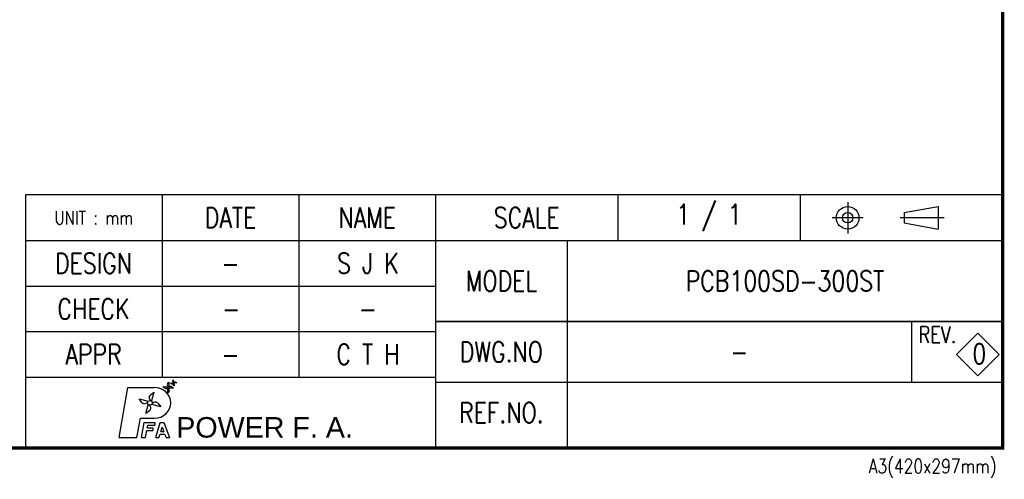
# Model space of a CAD drawing. Extents: x 8754 to 13695, y -84307 to -82568.
# Tile 32 of 34: x 12855 to 13695, y -84307 to -83914. Entities that reach past the tile are written whole.
import ezdxf

# ---------------------------------------------------------------- set-up
doc = ezdxf.new("R2010")
doc.units = 0
doc.header["$LTSCALE"] = 4
doc.header["$MEASUREMENT"] = 0
doc.layers.get('0').update_dxf_attribs({"linetype": 'CONTINUOUS'})
doc.layers.add('DIMENSION', color=4, linetype='CONTINUOUS')
doc.layers.add('DIMENSION @ 1', color=4, linetype='CONTINUOUS')
doc.styles.add('BASE-0', font='swissko.ttf')
doc.styles.add('GHS', font='romans.shx', dxfattribs={"width": 0.8, "bigfont": 'ghs.shx'})

msp = doc.modelspace()

# ---------------------------------------------------------------- linework, layer by layer
at = {"color": 20}
for p, q in [((12985.5171, -84222.7657), (12986.0056, -84221.8016)), ((12986.0056, -84221.8016), (12986.3809, -84223.9303)), ((12939.7765, -84271.0428), (12947.3199, -84228.2621)), ((12947.3199, -84228.2621), (12969.8361, -84228.2621)), ((12977.2331, -84227.8118), (12980.8357, -84227.8118)), ((12978.6742, -84228.8926), (12977.2331, -84227.8118)), ((12981.1059, -84225.1999), (12982.1867, -84223.7589)), ((12981.286, -84232.7653), (12981.286, -84229.1628)), ((12982.3668, -84231.3243), (12981.286, -84232.7653)), ((12982.1867, -84223.7589), (12982.1867, -84227.3615)), ((12986.2396, -84228.7124), (12982.637, -84228.7124)), ((12983.5008, -84224.7125), (12985.6296, -84224.3372)), ((12984.4649, -84225.201), (12983.5008, -84224.7125)), ((12984.7986, -84227.6317), (12986.2396, -84228.7124)), ((12986.4117, -84227.2172), (12986.0364, -84225.0885)), ((12986.9002, -84226.2531), (12986.4117, -84227.2172)), ((12988.9165, -84224.3063), (12986.7877, -84224.6817)), ((12987.9524, -84223.8178), (12988.9165, -84224.3063)), ((12956.9114, -84237.9288), (12964.451, -84239.949)), ((12959.3212, -84240.9988), (12956.9114, -84237.9288)), ((12966.4811, -84234.6343), (12969.5511, -84232.2245)), ((12969.5511, -84232.2245), (12967.5309, -84239.7641)), ((12962.6156, -84250.5685), (12964.6359, -84243.0289)), ((12965.6856, -84248.1587), (12962.6156, -84250.5685)), ((12975.2554, -84244.8643), (12967.7158, -84242.844)), ((12972.8456, -84241.7943), (12975.2554, -84244.8643)), ((12955.0189, -84271.0428), (12957.9303, -84254.5309)), ((12957.9303, -84254.5309), (12969.8361, -84254.5309)), ((12958.8873, -84271.0428), (12961.1371, -84258.2836)), ((12961.1371, -84258.2836), (12970.1436, -84258.2836)), ((12962.3111, -84271.0428), (12963.3698, -84265.0385)), ((12963.3698, -84265.0385), (12968.6425, -84265.0385)), ((12963.7668, -84262.7869), (12964.1638, -84260.5352)), ((12963.7668, -84262.7869), (12968.6425, -84262.7869)), ((12964.1638, -84260.5352), (12970.1436, -84260.5352)), ((12968.6425, -84262.7869), (12968.6425, -84265.0385)), ((12970.1436, -84258.2836), (12970.1436, -84260.5352)), ((12971.0012, -84271.0428), (12974.8827, -84258.2836)), ((12974.8827, -84258.2836), (12977.9683, -84258.2836)), ((12975.3615, -84265.789), (12976.5295, -84262.1539)), ((12976.5295, -84262.1539), (12977.8525, -84265.789)), ((12977.9683, -84258.2836), (12982.8096, -84271.0428)), ((12939.7765, -84271.0428), (12955.0189, -84271.0428)), ((12958.8873, -84271.0428), (12962.3111, -84271.0428)), ((12971.0012, -84271.0428), (12973.7115, -84271.0428)), ((12973.7115, -84271.0428), (12974.7428, -84268.0406)), ((12974.7428, -84268.0406), (12978.5922, -84268.0406)), ((12975.3615, -84265.789), (12977.8525, -84265.789)), ((12978.5922, -84268.0406), (12979.8251, -84271.0428)), ((12979.8251, -84271.0428), (12982.8096, -84271.0428))]:
    msp.add_line(p, q, dxfattribs=at)
at = {"const_width": 2.88}
msp.add_lwpolyline([(11274.459, -84279.9476), (11274.459, -82569.2276), (13693.659, -82569.2276), (13693.659, -84279.9476)], close=True, dxfattribs=at)
at = {"color": 20}
for centre, radius in [((12981.7364, -84228.2621), 0.9006), ((12986.2087, -84224.5094), 0.5404), ((12966.0834, -84241.3965), 1.9514)]:
    msp.add_circle(centre, radius, dxfattribs=at)
for centre, radius, start, end in [((12986.2401, -84223.1321), 0.8106, 153.1301024, 280), ((12979.4848, -84227.8118), 1.351, 233.1301024, 0), ((12982.1867, -84226.0105), 1.351, 143.1301024, 270), ((12981.286, -84230.5137), 1.351, 323.1301024, 90), ((12983.988, -84228.7124), 1.351, 53.1301024, 180), ((12984.8313, -84224.4779), 0.8106, 243.1301024, 10), ((12986.1772, -84225.8868), 0.8106, 333.1301024, 100), ((12987.586, -84224.5409), 0.8106, 63.1301024, 190), ((12961.6236, -84239.1914), 2.9271, 218.1301024, 345), ((12968.2885, -84236.9368), 2.9271, 128.1301024, 255), ((12963.8783, -84245.8563), 2.9271, 308.1301024, 75), ((12970.5431, -84243.6016), 2.9271, 38.1301024, 165)]:
    msp.add_arc(centre, radius, start, end, dxfattribs=at)
msp.add_ellipse((12969.8361, -84241.3965), major_axis=(13.9726, 0), ratio=0.94001228, start_param=4.71238898, end_param=7.85398163, dxfattribs=at)
at = {"layer": 'DIMENSION', "color": 3}
for p, q in [((12859.899, -84063.9476), (12859.899, -84279.9476)), ((13693.659, -84063.9476), (12859.899, -84063.9476)), ((12976.539, -84063.9476), (12976.539, -84219.4676)), ((13093.179, -84063.9476), (13093.179, -84219.4676)), ((13209.819, -84063.9476), (13209.819, -84279.9476)), ((13365.339, -84063.9476), (13365.339, -84102.8276)), ((13520.859, -84063.9476), (13520.859, -84102.8276)), ((12859.899, -84102.8276), (13693.659, -84102.8276)), ((13322.139, -84102.8276), (13322.139, -84279.9476)), ((12859.899, -84141.7076), (13209.819, -84141.7076)), ((13693.659, -84171.9476), (13209.819, -84171.9476)), ((13209.819, -84171.9476), (13693.659, -84171.9476)), ((13615.899, -84171.9476), (13615.899, -84223.7876)), ((12859.899, -84180.5876), (13209.819, -84180.5876)), ((12859.899, -84219.4676), (13209.819, -84219.4676)), ((13209.819, -84223.7876), (13693.659, -84223.7876))]:
    msp.add_line(p, q, dxfattribs=at)
at = {"layer": 'DIMENSION'}
for p, q in [((13561.4461, -84070.0492), (13561.4461, -84096.726)), ((13609.5412, -84078.9406), (13638.7761, -84073.7269)), ((13609.5412, -84078.9406), (13609.5412, -84087.8345)), ((13638.7761, -84073.7269), (13638.7761, -84093.0482)), ((13574.7845, -84083.3876), (13548.1076, -84083.3876)), ((13643.6468, -84083.3876), (13606.2554, -84083.3876)), ((13609.5412, -84087.8345), (13638.7761, -84093.0482))]:
    msp.add_line(p, q, dxfattribs=at)
msp.add_lwpolyline([(13672.5652, -84181.9213), (13654.4325, -84200.0539), (13672.5652, -84218.1866), (13690.6979, -84200.0539)], close=True, dxfattribs=at)
for major_axis in [(-6.8311, 6.8311), (-3.1445, 3.1445)]:
    msp.add_ellipse((13561.4461, -84083.3876), major_axis=major_axis, ratio=1, start_param=3.92699082, end_param=10.21017612, dxfattribs=at)

# ---------------------------------------------------------------- texts
at = {"color": 20, "style": 'BASE-0'}
msp.add_text('POWER F. A.', height=17.491044, dxfattribs=at).set_placement((12988.5749, -84271.0415))
at = {"layer": 'DIMENSION @ 1', "insert": (12918.219, -84083.3876), "char_height": 11.52, "width": 116.64, "attachment_point": 5, "style": 'GHS'}
msp.add_mtext('UNIT : mm', dxfattribs=at)
at = {"layer": 'DIMENSION @ 1', "style": 'GHS'}
for s, width, gutter_width, heights, insert, char_height, attachment_point in [('DATE', 13.5, 10, [0], (13034.859, -84083.3876), 17.28, 5), ('NAME', 13.5, 10, [0], (13151.499, -84083.3876), 17.28, 5), ('SCALE', 18, 10, [0], (13287.579, -84083.3876), 17.28, 5), ('1 / 1', 86.902769, 15, [0], (13443.099, -84083.3876), 17.28, 5), ('DESIGN', 13.43428, 10, [0], (12917.9351, -84122.2676), 17.28, 5), ('S J K', 67.103626, 10, [0], (13152.0668, -84122.2676), 17.28, 5), ('-', 13.5, 10, [0], (13034.859, -84122.2676), 17.28, 5), ('MODEL', 13, 15, [0], (13265.979, -84137.3876), 17.28, 5), ('PCB100SD-300ST', 63.828125, 10, [0], (13507.899, -84137.3876), 17.28, 5), ('CHECK', 13.43428, 10, [0], (12917.9351, -84161.1476), 17.28, 5), ('-', 13.5, 10, [0], (13035.4268, -84161.1476), 17.28, 5), ('-', 13.5, 10, [0], (13152.0668, -84161.1476), 17.28, 5), ('REV.', 2.286469, 10, [0], (13621.9753, -84176.1978), 13.824, 1), ('DWG.NO', 13, 15, [0], (13265.979, -84197.8676), 17.28, 5), ('APPR', 13.43428, 10, [0], (12917.9351, -84200.0276), 17.28, 5), ('C T H', 62.338185, 10, [0], (13152.0668, -84200.0276), 17.28, 5), ('0', 2.576872, 10, [0], (13667.8361, -84190.9028), 17.28, 1), ('-', 13.5, 10, [0], (13034.859, -84200.0276), 17.28, 5), ('-', 73.379818, 10, [0], (13469.019, -84197.8676), 17.28, 5), ('REF.NO.', 13, 15, [0], (13265.979, -84249.7076), 17.28, 5), ('A3(420x297mm)', 1.4, 15, [1.8318], (13633.9033, -84297.377), 12.096, 5)]:
    msp.add_mtext_dynamic_manual_height_columns(s, width=width, gutter_width=gutter_width, heights=heights, dxfattribs=dict(at, insert=insert, char_height=char_height, attachment_point=attachment_point))

doc.saveas('drawing.dxf')
